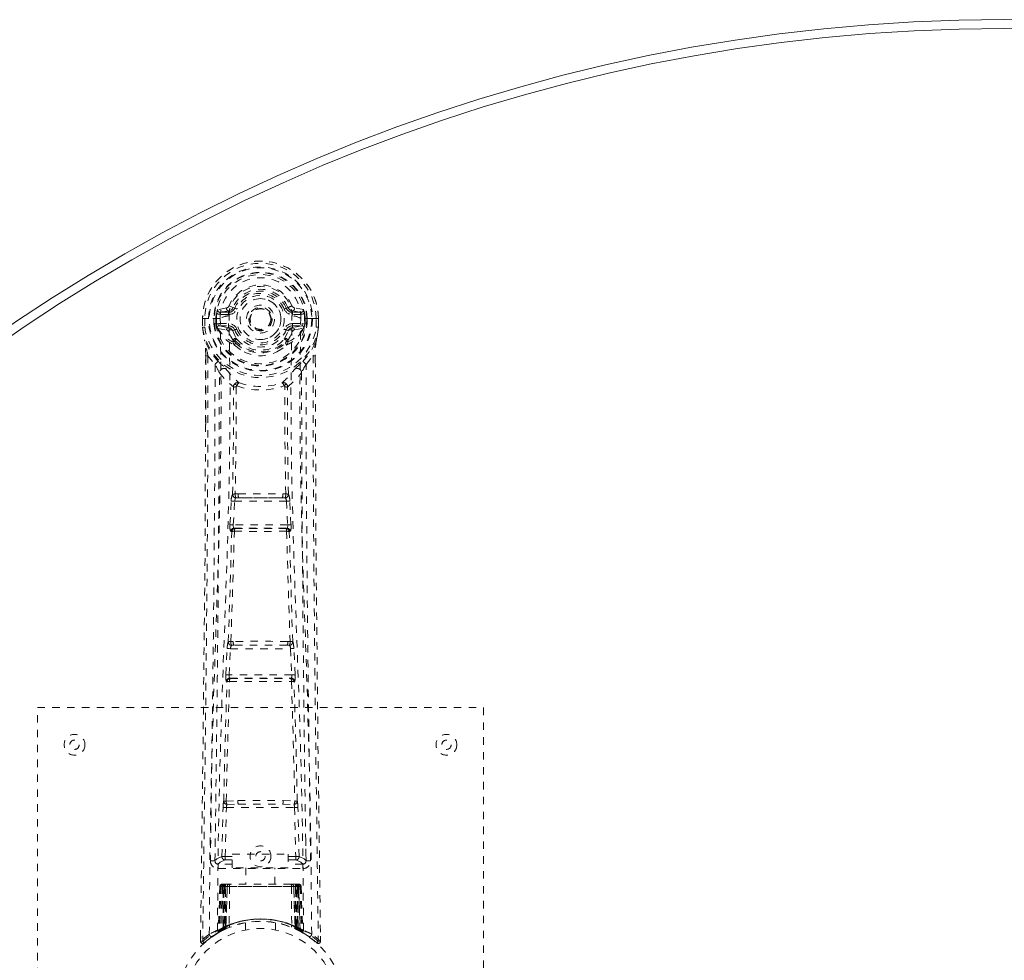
# Model space of a CAD drawing. Header units: inches. Extents: x 11.1 to 58.6, y 3.8 to 39.1.
# Tile 3 of 5: x 21.6 to 34.8, y 26.5 to 39.1. Entities that reach past the tile are written whole.
import ezdxf

# ---------------------------------------------------------------- set-up
doc = ezdxf.new("R2010")
doc.units = ezdxf.units.IN
doc.header["$MEASUREMENT"] = 0
doc.linetypes.add('SLD-Dashed', pattern=[0.075, 0.05, -0.025])
doc.linetypes.add('SLD-Solid', pattern=[0])

msp = doc.modelspace()

# ---------------------------------------------------------------- linework, layer by layer
at = {"color": 7, "linetype": 'SLD-Dashed', "lineweight": 0}
for p, q in [((24.357, 35.241), (24.239, 35.218)), ((24.445, 35.246), (24.39, 35.268)), ((24.445, 35.246), (24.467, 35.236)), ((25.161, 35.236), (25.183, 35.246)), ((25.183, 35.246), (25.187, 35.238)), ((25.39, 35.218), (25.271, 35.241)), ((24.034, 35.1), (24.034, 34.984)), ((24.038, 35.1), (24.034, 35.1)), ((24.036, 35.101), (24.036, 34.984)), ((24.092, 35.1), (24.038, 35.1)), ((24.064, 35.098), (24.064, 34.984)), ((24.115, 35.1), (24.092, 35.1)), ((24.273, 35.1), (24.115, 35.1)), ((24.186, 35.027), (24.186, 35.097)), ((24.221, 35.098), (24.215, 35.097)), ((24.215, 35.097), (24.215, 35.028)), ((24.221, 35.019), (24.221, 35.098)), ((24.269, 35.182), (24.385, 35.202)), ((24.269, 35.182), (24.269, 35.152)), ((24.385, 35.182), (24.269, 35.182)), ((24.385, 35.152), (24.269, 35.152)), ((24.385, 35.202), (24.385, 35.182)), ((24.385, 35.152), (24.385, 35.182)), ((24.391, 35.135), (24.391, 35.137)), ((24.97, 35.099), (24.971, 35.091)), ((24.971, 35.091), (24.97, 35.075)), ((25.238, 35.137), (25.237, 35.135)), ((25.243, 35.202), (25.359, 35.182)), ((25.243, 35.202), (25.243, 35.182)), ((25.359, 35.182), (25.243, 35.182)), ((25.243, 35.152), (25.243, 35.182)), ((25.359, 35.152), (25.243, 35.152)), ((25.514, 35.1), (25.355, 35.1)), ((25.359, 35.152), (25.359, 35.182)), ((25.407, 35.098), (25.413, 35.097)), ((25.408, 35.019), (25.407, 35.098)), ((25.413, 35.028), (25.413, 35.097)), ((25.443, 35.098), (25.443, 35.027)), ((25.443, 35.098), (25.443, 35.098)), ((25.537, 35.1), (25.514, 35.1)), ((25.59, 35.1), (25.537, 35.1)), ((25.564, 34.984), (25.564, 35.098)), ((25.594, 35.1), (25.59, 35.1)), ((25.592, 34.984), (25.592, 35.101)), ((25.594, 35.1), (25.594, 34.984)), ((24.034, 34.984), (24.035, 34.98)), ((24.186, 35.027), (24.215, 35.028)), ((24.186, 35.027), (24.186, 35.027)), ((24.215, 35.027), (24.221, 35.009)), ((24.221, 35.009), (24.221, 35.019)), ((24.227, 34.982), (24.231, 34.978)), ((24.231, 34.978), (24.231, 34.977)), ((24.231, 34.977), (24.231, 34.977)), ((24.241, 34.966), (24.231, 34.977)), ((24.241, 34.966), (24.356, 34.945)), ((24.255, 35.03), (24.255, 35)), ((24.255, 35.03), (24.385, 35.03)), ((24.385, 34.975), (24.255, 35)), ((24.255, 35), (24.385, 35)), ((24.385, 35.03), (24.385, 35)), ((24.385, 34.975), (24.385, 35)), ((25.243, 35.03), (25.243, 35)), ((25.243, 35.03), (25.373, 35.03)), ((25.373, 35), (25.243, 34.975)), ((25.243, 34.975), (25.243, 35)), ((25.243, 35), (25.373, 35)), ((25.272, 34.945), (25.387, 34.966)), ((25.373, 35), (25.373, 35.03)), ((25.397, 34.978), (25.387, 34.966)), ((25.387, 34.966), (25.387, 34.966)), ((25.387, 34.966), (25.387, 34.966)), ((25.397, 34.978), (25.401, 34.982)), ((25.413, 35.027), (25.407, 35.009)), ((25.407, 35.009), (25.408, 35.019)), ((25.413, 35.028), (25.443, 35.027)), ((25.443, 35.027), (25.443, 35.027)), ((25.594, 34.98), (25.594, 34.984)), ((24.467, 34.945), (24.44, 34.934)), ((25.188, 34.934), (25.161, 34.945)), ((24.446, 34.784), (24.446, 34.803)), ((24.465, 34.738), (24.453, 34.756)), ((24.469, 34.808), (24.469, 34.79)), ((25.159, 34.79), (25.159, 34.808)), ((25.175, 34.756), (25.163, 34.738)), ((25.182, 34.784), (25.183, 34.803)), ((24.077, 34.599), (24.074, 33.675)), ((24.078, 33.675), (24.078, 34.599)), ((24.106, 34.598), (24.203, 34.482)), ((25.426, 34.482), (25.522, 34.598)), ((25.55, 34.545), (25.55, 34.599)), ((25.551, 34.599), (25.551, 34.546)), ((24.487, 34.18), (24.487, 34.18)), ((25.142, 34.18), (25.142, 34.18)), ((24.515, 32.74), (24.475, 32.74)), ((25.153, 32.74), (25.113, 32.74)), ((24.404, 32.327), (24.42, 32.644)), ((24.448, 32.324), (24.465, 32.642)), ((24.465, 32.642), (25.164, 32.642)), ((24.483, 32.686), (24.522, 32.687)), ((25.106, 32.687), (24.522, 32.687)), ((25.106, 32.687), (25.145, 32.686)), ((25.164, 32.642), (25.18, 32.324)), ((25.224, 32.327), (25.208, 32.644)), ((25.18, 32.324), (24.448, 32.324)), ((24.427, 32.232), (24.413, 32.237)), ((24.472, 32.275), (24.457, 32.28)), ((24.457, 32.28), (25.171, 32.28)), ((25.171, 32.28), (25.156, 32.275)), ((25.201, 32.232), (25.215, 32.237)), ((24.448, 30.756), (24.416, 30.755)), ((25.212, 30.755), (25.18, 30.756)), ((24.349, 30.309), (24.366, 30.662)), ((24.393, 30.307), (24.411, 30.659)), ((24.411, 30.659), (25.218, 30.659)), ((24.457, 30.704), (24.426, 30.704)), ((25.171, 30.704), (24.457, 30.704)), ((25.171, 30.704), (25.203, 30.704)), ((25.218, 30.659), (25.235, 30.307)), ((25.279, 30.309), (25.262, 30.662)), ((24.355, 30.219), (24.363, 30.216)), ((25.235, 30.307), (24.393, 30.307)), ((24.408, 30.258), (24.4, 30.262)), ((24.4, 30.262), (25.228, 30.262)), ((25.228, 30.262), (25.22, 30.258)), ((25.265, 30.216), (25.273, 30.219)), ((21.814, 21.867), (21.814, 29.867)), ((21.814, 29.867), (27.814, 29.867)), ((27.814, 29.867), (27.814, 21.867)), ((24.353, 28.609), (24.509, 28.616)), ((25.119, 28.616), (25.275, 28.609)), ((24.295, 27.864), (24.311, 28.525)), ((24.34, 27.863), (24.356, 28.524)), ((24.356, 28.524), (25.273, 28.524)), ((24.364, 28.565), (24.516, 28.567)), ((24.516, 28.567), (25.112, 28.567)), ((25.112, 28.567), (25.265, 28.565)), ((25.273, 28.524), (25.288, 27.863)), ((25.333, 27.864), (25.317, 28.525)), ((24.205, 28.096), (24.202, 27.809)), ((25.426, 27.809), (25.423, 28.097)), ((24.201, 27.807), (24.203, 27.799)), ((24.34, 27.818), (24.34, 27.863)), ((24.34, 27.863), (24.434, 27.863)), ((24.34, 27.818), (24.434, 27.818)), ((24.434, 27.894), (25.184, 27.894)), ((24.434, 27.714), (24.434, 27.894)), ((25.184, 27.894), (25.184, 27.714)), ((25.184, 27.863), (25.288, 27.863)), ((25.184, 27.818), (25.288, 27.818)), ((25.288, 27.818), (25.288, 27.863)), ((25.425, 27.799), (25.427, 27.807)), ((24.246, 27.761), (24.246, 27.701)), ((24.434, 27.761), (24.246, 27.761)), ((24.246, 27.701), (25.382, 27.701)), ((25.184, 27.714), (24.434, 27.714)), ((24.619, 27.714), (24.619, 27.492)), ((25.009, 27.492), (25.009, 27.714)), ((25.382, 27.761), (25.184, 27.761)), ((25.382, 27.701), (25.382, 27.761)), ((24.268, 27.463), (24.247, 26.857)), ((24.282, 27.463), (24.261, 26.865)), ((24.282, 27.463), (24.268, 27.463)), ((24.3, 27.463), (24.279, 26.876)), ((24.302, 27.466), (24.28, 26.873)), ((24.367, 27.463), (24.3, 27.463)), ((24.307, 27.463), (24.307, 26.906)), ((24.314, 27.463), (24.307, 27.463)), ((24.315, 27.492), (24.308, 27.492)), ((24.321, 27.492), (24.311, 27.492)), ((24.314, 27.463), (25.314, 27.463)), ((24.314, 26.909), (24.314, 27.463)), ((24.32, 26.912), (24.321, 27.463)), ((24.328, 27.492), (24.321, 27.492)), ((24.321, 27.463), (24.327, 27.463)), ((24.327, 27.463), (24.327, 26.916)), ((25.301, 27.463), (24.327, 27.463)), ((24.384, 27.492), (24.33, 27.492)), ((24.339, 27.463), (24.339, 26.921)), ((24.345, 27.463), (24.339, 27.463)), ((24.346, 27.492), (24.34, 27.492)), ((24.345, 27.463), (25.283, 27.463)), ((24.345, 26.924), (24.345, 27.463)), ((24.346, 27.492), (24.384, 27.492)), ((24.348, 26.911), (24.367, 27.463)), ((24.368, 27.463), (24.349, 26.912)), ((24.367, 27.463), (24.368, 27.463)), ((24.398, 27.463), (24.394, 26.941)), ((24.405, 27.492), (24.398, 27.492)), ((25.23, 27.463), (24.398, 27.463)), ((25.223, 27.492), (24.405, 27.492)), ((25.231, 27.492), (25.223, 27.492)), ((25.23, 27.463), (25.234, 26.941)), ((25.298, 27.492), (25.244, 27.492)), ((25.244, 27.492), (25.282, 27.492)), ((25.279, 26.912), (25.26, 27.463)), ((25.26, 27.463), (25.261, 27.463)), ((25.261, 27.463), (25.28, 26.911)), ((25.328, 27.463), (25.261, 27.463)), ((25.288, 27.492), (25.282, 27.492)), ((25.289, 27.463), (25.283, 27.463)), ((25.283, 27.463), (25.283, 26.924)), ((25.289, 26.921), (25.289, 27.463)), ((25.307, 27.492), (25.3, 27.492)), ((25.301, 26.916), (25.301, 27.463)), ((25.301, 27.463), (25.307, 27.463)), ((25.317, 27.492), (25.307, 27.492)), ((25.307, 27.463), (25.308, 26.912)), ((25.32, 27.492), (25.313, 27.492)), ((25.321, 27.463), (25.314, 27.463)), ((25.314, 27.463), (25.314, 26.909)), ((25.321, 26.906), (25.321, 27.463)), ((25.348, 26.873), (25.326, 27.466)), ((25.328, 27.463), (25.349, 26.876)), ((25.347, 27.463), (25.367, 26.865)), ((25.36, 27.463), (25.347, 27.463)), ((25.36, 27.463), (25.381, 26.857)), ((24.264, 26.851), (24.331, 26.885)), ((24.279, 26.876), (24.348, 26.911)), ((24.307, 26.906), (24.314, 26.909)), ((24.32, 26.88), (24.307, 26.906)), ((24.32, 26.88), (24.311, 26.876)), ((24.327, 26.883), (24.314, 26.909)), ((24.327, 26.916), (24.32, 26.912)), ((24.333, 26.886), (24.32, 26.912)), ((24.327, 26.883), (24.32, 26.88)), ((24.324, 26.882), (24.333, 26.886)), ((24.339, 26.889), (24.327, 26.916)), ((24.331, 26.885), (24.332, 26.886)), ((24.332, 26.886), (24.339, 26.889)), ((24.339, 26.921), (24.345, 26.924)), ((24.351, 26.895), (24.339, 26.921)), ((24.357, 26.897), (24.345, 26.924)), ((24.349, 26.912), (24.348, 26.911)), ((24.357, 26.897), (24.351, 26.895)), ((24.614, 26.974), (24.614, 26.878)), ((25.014, 26.878), (25.014, 26.974)), ((25.283, 26.924), (25.271, 26.897)), ((25.277, 26.895), (25.271, 26.897)), ((25.289, 26.921), (25.277, 26.895)), ((25.28, 26.911), (25.279, 26.912)), ((25.28, 26.911), (25.349, 26.876)), ((25.283, 26.924), (25.289, 26.921)), ((25.301, 26.916), (25.289, 26.889)), ((25.308, 26.912), (25.295, 26.886)), ((25.296, 26.886), (25.297, 26.885)), ((25.297, 26.885), (25.312, 26.878)), ((25.308, 26.912), (25.301, 26.916)), ((25.314, 26.909), (25.301, 26.883)), ((25.309, 26.88), (25.301, 26.883)), ((25.321, 26.906), (25.309, 26.88)), ((25.335, 26.866), (25.309, 26.88)), ((25.314, 26.909), (25.321, 26.906)), ((24.008, 26.792), (24.007, 26.725)), ((24.008, 26.792), (24.008, 26.726)), ((24.01, 26.789), (24.009, 26.725)), ((24.233, 26.833), (24.246, 26.841)), ((24.247, 26.857), (24.261, 26.865)), ((25.329, 26.869), (25.364, 26.851)), ((25.367, 26.865), (25.381, 26.857)), ((25.376, 26.845), (25.39, 26.837)), ((25.382, 26.841), (25.396, 26.833)), ((25.621, 26.726), (25.62, 26.793)), ((24.007, 26.725), (24.037, 26.725)), ((24.057, 26.704), (24.098, 26.738)), ((25.529, 26.738), (25.572, 26.704)), ((25.591, 26.725), (25.571, 26.703))]:
    msp.add_line(p, q, dxfattribs=at)
at = {"color": 7, "linetype": 'SLD-Dashed', "lineweight": 0, "flags": 128}
for points in [[(24.391, 35.137), (24.397, 35.214), (24.42, 35.288), (24.459, 35.357), (24.512, 35.417), (24.577, 35.466), (24.651, 35.502), (24.731, 35.524), (24.814, 35.531), (24.897, 35.524), (24.977, 35.502), (25.051, 35.466), (25.116, 35.417), (25.169, 35.357), (25.208, 35.288), (25.232, 35.214), (25.238, 35.137)], [(24.385, 35.202), (24.422, 35.216), (24.436, 35.23)], [(24.436, 35.23), (24.441, 35.237), (24.445, 35.246)], [(24.495, 35.225), (24.49, 35.227), (24.485, 35.229), (24.48, 35.231), (24.476, 35.233), (24.472, 35.234), (24.47, 35.235), (24.468, 35.236), (24.467, 35.236)], [(25.133, 35.225), (25.138, 35.227), (25.143, 35.229), (25.148, 35.231), (25.152, 35.233), (25.156, 35.234), (25.158, 35.235), (25.16, 35.236), (25.161, 35.236)], [(24.034, 35.1), (24.034, 35.1), (24.035, 35.1), (24.038, 35.1), (24.041, 35.099), (24.046, 35.099), (24.052, 35.099), (24.058, 35.098), (24.064, 35.098)], [(24.126, 26.819), (24.134, 27.866), (24.153, 28.911), (24.182, 29.953), (24.218, 30.991), (24.252, 32.025), (24.277, 33.055), (24.286, 34.08), (24.273, 35.1)], [(24.269, 35.152), (24.246, 35.156), (24.226, 35.169)], [(24.235, 26.874), (24.244, 27.919), (24.265, 28.962), (24.297, 30.002), (24.335, 31.037), (24.371, 32.068), (24.397, 33.095), (24.405, 34.117), (24.391, 35.134)], [(25.393, 26.874), (25.384, 27.919), (25.363, 28.962), (25.331, 30.002), (25.293, 31.038), (25.257, 32.069), (25.231, 33.096), (25.223, 34.118), (25.237, 35.134)], [(25.502, 26.819), (25.494, 27.866), (25.475, 28.911), (25.446, 29.953), (25.411, 30.991), (25.376, 32.025), (25.351, 33.055), (25.343, 34.08), (25.355, 35.1)], [(25.402, 35.169), (25.382, 35.156), (25.359, 35.152)], [(25.413, 35.097), (25.416, 35.098), (25.423, 35.098), (25.432, 35.098), (25.443, 35.098)], [(25.564, 35.098), (25.57, 35.098), (25.577, 35.099), (25.582, 35.099), (25.587, 35.099), (25.59, 35.1), (25.593, 35.1), (25.594, 35.1), (25.594, 35.1)], [(24.034, 34.984), (24.047, 34.887), (24.063, 34.81)], [(24.064, 34.984), (24.058, 34.984), (24.052, 34.984), (24.046, 34.984), (24.041, 34.984), (24.038, 34.984), (24.035, 34.984), (24.034, 34.984), (24.034, 34.984)], [(24.035, 34.98), (24.035, 34.98), (24.037, 34.98), (24.04, 34.981), (24.044, 34.981), (24.048, 34.982), (24.053, 34.982), (24.059, 34.983), (24.064, 34.984)], [(24.035, 34.98), (24.046, 34.89), (24.065, 34.799)], [(24.215, 35.027), (24.215, 35.028), (24.215, 35.028)], [(24.221, 35.019), (24.237, 35.027), (24.255, 35.03)], [(24.495, 34.957), (24.49, 34.954), (24.485, 34.952), (24.48, 34.95), (24.476, 34.949), (24.472, 34.947), (24.47, 34.946), (24.468, 34.945), (24.467, 34.945)], [(25.133, 34.957), (25.138, 34.954), (25.143, 34.952), (25.148, 34.95), (25.152, 34.949), (25.156, 34.947), (25.158, 34.946), (25.16, 34.945), (25.161, 34.945)], [(25.373, 35.03), (25.391, 35.027), (25.408, 35.019)], [(25.413, 35.028), (25.413, 35.028), (25.413, 35.027)], [(25.563, 34.799), (25.58, 34.879), (25.594, 34.98)], [(25.594, 34.984), (25.594, 34.984), (25.593, 34.984), (25.59, 34.984), (25.587, 34.984), (25.582, 34.984), (25.577, 34.984), (25.57, 34.984), (25.564, 34.984)], [(25.594, 34.98), (25.593, 34.98), (25.591, 34.98), (25.588, 34.981), (25.584, 34.981), (25.58, 34.982), (25.575, 34.982), (25.57, 34.983), (25.564, 34.984)], [(25.594, 34.984), (25.581, 34.887), (25.565, 34.81)], [(24.383, 34.923), (24.37, 34.94), (24.356, 34.945)], [(24.446, 34.803), (24.413, 34.855), (24.383, 34.923)], [(24.44, 34.934), (24.468, 34.87), (24.498, 34.821)], [(25.131, 34.821), (25.16, 34.87), (25.188, 34.934)], [(25.183, 34.803), (25.215, 34.855), (25.245, 34.923)], [(25.245, 34.923), (25.258, 34.94), (25.272, 34.945)], [(24.063, 34.81), (24.063, 34.805), (24.065, 34.799)], [(24.245, 34.521), (24.144, 34.645), (24.065, 34.799)], [(24.465, 34.738), (24.539, 34.68), (24.597, 34.651)], [(25.032, 34.651), (25.089, 34.68), (25.163, 34.738)], [(25.383, 34.521), (25.484, 34.645), (25.563, 34.799)], [(25.563, 34.799), (25.565, 34.805), (25.565, 34.81)], [(24.106, 34.598), (24.105, 33.132), (24.096, 31.66), (24.081, 30.213), (24.079, 29.992), (24.076, 29.762), (24.074, 29.559), (24.071, 29.36), (24.069, 29.145), (24.067, 28.995), (24.065, 28.838), (24.063, 28.681), (24.061, 28.564), (24.059, 28.424), (24.057, 28.262), (24.053, 27.929), (24.05, 27.725), (24.047, 27.47), (24.044, 27.209), (24.04, 26.96), (24.037, 26.725)], [(24.077, 34.599), (24.076, 34.599), (24.077, 34.599), (24.08, 34.598), (24.084, 34.598), (24.089, 34.598), (24.094, 34.598), (24.101, 34.598), (24.106, 34.598)], [(25.522, 34.598), (25.528, 34.598), (25.534, 34.598), (25.539, 34.598), (25.545, 34.598), (25.548, 34.598), (25.551, 34.599), (25.552, 34.599), (25.551, 34.599)], [(25.522, 34.598), (25.523, 33.134), (25.532, 31.66), (25.547, 30.213), (25.55, 29.966), (25.553, 29.707), (25.555, 29.492), (25.558, 29.263), (25.561, 29.013), (25.565, 28.742), (25.568, 28.524), (25.571, 28.261), (25.575, 27.937), (25.578, 27.727), (25.581, 27.469), (25.585, 27.207), (25.588, 26.959), (25.591, 26.725)], [(24.203, 34.482), (24.202, 33.962), (24.201, 33.429), (24.198, 32.883), (24.194, 32.369), (24.19, 31.839), (24.185, 31.287), (24.18, 30.798), (24.177, 30.541), (24.173, 30.268), (24.17, 29.979), (24.166, 29.675), (24.162, 29.4), (24.159, 29.159), (24.157, 28.968), (24.154, 28.753), (24.151, 28.512), (24.148, 28.287), (24.145, 28.094), (24.143, 27.934), (24.141, 27.807)], [(24.34, 34.433), (24.349, 34.424), (24.355, 34.418)], [(25.273, 34.418), (25.279, 34.424), (25.288, 34.433)], [(25.487, 27.807), (25.485, 27.943), (25.483, 28.115), (25.48, 28.324), (25.477, 28.569), (25.473, 28.818), (25.471, 29.037), (25.469, 29.191), (25.467, 29.329), (25.465, 29.45), (25.463, 29.606), (25.461, 29.769), (25.459, 29.925), (25.449, 30.738), (25.441, 31.556), (25.433, 32.529), (25.427, 33.519), (25.426, 34.482)], [(25.551, 34.546), (25.56, 31.976), (25.587, 29.351), (25.621, 26.725)], [(24.262, 34.369), (24.348, 34.269), (24.449, 34.181)], [(25.18, 34.181), (25.28, 34.269), (25.366, 34.369)], [(24.439, 32.733), (24.45, 33.454), (24.451, 34.172)], [(24.497, 34.191), (24.491, 34.2), (24.485, 34.206), (24.477, 34.209), (24.469, 34.209), (24.461, 34.206), (24.455, 34.2), (24.451, 34.191), (24.449, 34.181)], [(24.487, 34.18), (24.485, 33.461), (24.475, 32.74)], [(25.18, 34.181), (25.178, 34.191), (25.173, 34.2), (25.167, 34.206), (25.159, 34.209), (25.151, 34.209), (25.144, 34.206), (25.137, 34.2), (25.132, 34.191)], [(25.153, 32.74), (25.143, 33.461), (25.142, 34.18)], [(25.189, 32.733), (25.179, 33.454), (25.177, 34.172)], [(24.074, 33.675), (24.069, 31.976), (24.041, 29.351), (24.008, 26.792)], [(24.515, 32.74), (24.814, 32.742), (25.113, 32.74)], [(24.42, 32.644), (24.425, 32.644), (24.436, 32.643), (24.45, 32.643), (24.465, 32.642)], [(24.483, 32.686), (24.482, 32.686), (24.48, 32.685), (24.477, 32.682), (24.472, 32.672), (24.467, 32.658), (24.465, 32.642)], [(24.522, 32.687), (24.814, 32.688), (25.106, 32.687)], [(25.164, 32.642), (25.178, 32.643), (25.192, 32.643), (25.203, 32.644), (25.208, 32.644)], [(24.404, 32.327), (24.409, 32.326), (24.419, 32.326), (24.433, 32.325), (24.448, 32.324)], [(24.457, 32.28), (24.453, 32.283), (24.449, 32.293), (24.448, 32.3), (24.448, 32.308), (24.448, 32.316), (24.448, 32.324)], [(25.18, 32.324), (25.181, 32.316), (25.181, 32.308), (25.18, 32.3), (25.179, 32.293), (25.176, 32.283), (25.171, 32.28)], [(25.18, 32.324), (25.195, 32.325), (25.209, 32.326), (25.219, 32.326), (25.224, 32.327)], [(24.381, 30.751), (24.406, 31.493), (24.427, 32.232)], [(24.416, 30.755), (24.441, 31.498), (24.463, 32.238)], [(25.165, 32.238), (25.187, 31.498), (25.212, 30.755)], [(25.247, 30.751), (25.223, 31.493), (25.201, 32.232)], [(24.366, 30.662), (24.368, 30.694), (24.369, 30.696)], [(24.366, 30.662), (24.371, 30.661), (24.381, 30.661), (24.395, 30.66), (24.411, 30.659)], [(25.218, 30.659), (25.233, 30.66), (25.247, 30.661), (25.258, 30.661), (25.262, 30.662)], [(25.262, 30.662), (25.26, 30.694), (25.259, 30.696)], [(24.319, 28.607), (24.339, 29.413), (24.363, 30.216)], [(24.349, 30.309), (24.354, 30.309), (24.364, 30.308), (24.378, 30.308), (24.393, 30.307)], [(24.353, 28.609), (24.373, 29.415), (24.398, 30.219)], [(25.231, 30.219), (25.255, 29.415), (25.275, 28.609)], [(25.235, 30.307), (25.25, 30.308), (25.264, 30.308), (25.275, 30.309), (25.279, 30.309)], [(25.309, 28.607), (25.289, 29.413), (25.265, 30.216)], [(24.509, 28.616), (24.814, 28.616), (25.119, 28.616)], [(24.311, 28.525), (24.315, 28.525), (24.326, 28.525), (24.34, 28.524), (24.356, 28.524)], [(24.516, 28.567), (24.814, 28.567), (25.112, 28.567)], [(25.273, 28.524), (25.288, 28.524), (25.302, 28.525), (25.313, 28.525), (25.317, 28.525)], [(24.295, 27.864), (24.226, 27.835), (24.201, 27.807)], [(24.246, 27.761), (24.271, 27.79), (24.34, 27.818)], [(24.295, 27.864), (24.3, 27.864), (24.31, 27.864), (24.324, 27.863), (24.34, 27.863)], [(25.288, 27.863), (25.304, 27.863), (25.318, 27.864), (25.328, 27.864), (25.333, 27.864)], [(25.288, 27.818), (25.357, 27.79), (25.382, 27.761)], [(25.427, 27.807), (25.402, 27.835), (25.333, 27.864)], [(24.268, 27.463), (24.271, 27.463), (24.279, 27.463), (24.292, 27.463), (24.307, 27.463)], [(24.321, 27.463), (24.306, 27.463), (24.294, 27.463), (24.285, 27.463), (24.282, 27.463)], [(24.3, 27.463), (24.3, 27.463), (24.302, 27.463), (24.305, 27.463), (24.31, 27.463), (24.316, 27.463), (24.323, 27.463), (24.331, 27.463), (24.339, 27.463)], [(24.398, 27.463), (24.387, 27.463), (24.378, 27.463), (24.371, 27.463), (24.368, 27.463)], [(25.26, 27.463), (25.257, 27.463), (25.251, 27.463), (25.241, 27.463), (25.23, 27.463)], [(25.289, 27.463), (25.297, 27.463), (25.305, 27.463), (25.312, 27.463), (25.318, 27.463), (25.323, 27.463), (25.326, 27.463), (25.328, 27.463), (25.328, 27.463)], [(25.299, 27.492), (25.299, 27.492), (25.297, 27.492)], [(25.347, 27.463), (25.343, 27.463), (25.335, 27.463), (25.322, 27.463), (25.307, 27.463)], [(25.321, 27.463), (25.336, 27.463), (25.349, 27.463), (25.357, 27.463), (25.36, 27.463)], [(25.328, 27.462), (25.327, 27.469), (25.327, 27.471)], [(25.35, 26.868), (25.349, 26.874), (25.349, 26.876)], [(25.387, 26.84), (25.381, 26.851), (25.376, 26.865)], [(24.011, 26.726), (24.012, 26.718), (24.016, 26.71), (24.021, 26.704), (24.027, 26.699), (24.034, 26.696), (24.042, 26.695), (24.049, 26.697), (24.055, 26.701)], [(24.058, 26.703), (24.09, 26.731), (24.098, 26.738)], [(25.572, 26.705), (25.579, 26.701), (25.587, 26.699), (25.596, 26.698), (25.604, 26.7), (25.61, 26.703), (25.616, 26.709), (25.619, 26.715), (25.62, 26.723)], [(25.621, 26.725), (25.62, 26.726), (25.618, 26.726), (25.612, 26.725), (25.602, 26.725), (25.596, 26.725), (25.591, 26.725)]]:
    msp.add_lwpolyline(points, dxfattribs=at)
at = {"color": 7, "linetype": 'SLD-Dashed', "lineweight": 0}
for centre, radius in [((24.814, 35.091), 0.7), ((24.814, 35.091), 0.69), ((24.814, 35.091), 0.623), ((24.814, 35.091), 0.32), ((24.814, 35.091), 0.275), ((24.814, 35.091), 0.188), ((24.814, 35.091), 0.157), ((24.814, 35.091), 0.142), ((24.814, 35.091), 0.139), ((24.814, 35.091), 0.138), ((22.314, 29.367), 0.14), ((22.314, 29.367), 0.0625), ((27.314, 29.367), 0.14), ((27.314, 29.367), 0.0625), ((24.814, 27.867), 0.141), ((24.814, 27.867), 0.0625), ((24.814, 25.867), 1.125), ((24.814, 25.867), 1.03)]:
    msp.add_circle(centre, radius, dxfattribs=at)
at = {"color": 7, "linetype": 'SLD-Solid', "lineweight": 15}
for radius, start, end in [(23.75, 0, 180), (23.632, 0.2864, 179.7136), (23.632, 0.2864, 179.7136)]:
    msp.add_arc((34.814, 15.367), radius, start, end, dxfattribs=at)
at = {"color": 7, "linetype": 'SLD-Dashed', "lineweight": 0}
for centre, radius, start, end in [((24.814, 35.091), 0.78, 0, 179.3038), ((24.814, 35.091), 0.78, 0.7166, 179.2834), ((24.814, 35.091), 0.75, 0.5684, 179.4316), ((24.814, 35.091), 0.629, 0.6527, 179.3473), ((24.814, 35.091), 0.599, 0.6527, 179.3473), ((24.814, 35.106), 0.541, 359.3502, 180.6498), ((24.814, 35.091), 0.459, 22.774, 157.226), ((24.814, 35.091), 0.4, 22.774, 157.226), ((24.814, 35.091), 0.376, 22.774, 157.226), ((24.814, 35.091), 0.346, 22.7741, 157.2259), ((24.814, 35.091), 0.275, 90, 270), ((24.814, 35.091), 0.275, 270, 90), ((24.43, 35.142), 0.206, 158.3431, 172.3379), ((24.268, 35.212), 0.0299, 167.8919, 271.9521), ((24.386, 35.232), 0.0301, 162.3485, 268.5746), ((24.349, 35.286), 0.0454, 281.2497, 337.5752), ((24.385, 35.271), 0.089, 270, 337.226), ((24.385, 35.271), 0.119, 269.9998, 337.2262), ((25.243, 35.271), 0.119, 202.7738, 270.0002), ((25.243, 35.271), 0.089, 202.774, 270), ((25.783, 33.893), 1.479, 111.6247, 113.9228), ((25.249, 35.273), 0.0715, 209.6309, 265.2074), ((25.28, 35.286), 0.0454, 202.487, 258.688), ((25.242, 35.232), 0.0301, 271.4239, 17.6529), ((25.36, 35.212), 0.0299, 268.0479, 12.1081), ((25.198, 35.142), 0.206, 7.6621, 21.6569), ((24.212, 36.147), 1.049, 268.5385, 270.1571), ((24.814, 35.091), 0.593, 172.3909, 179.3289), ((24.392, 34.913), 0.221, 90.3092, 122.5194), ((25.232, 34.902), 0.233, 58.0387, 88.5926), ((24.814, 35.091), 0.593, 0.6711, 7.6091), ((24.064, 34.984), 0.03, 180.0028, 185.051), ((24.814, 35.091), 0.787, 188.0937, 351.9063), ((24.814, 35.091), 0.758, 188.0937, 351.9063), ((24.814, 35.091), 0.632, 185.8273, 354.1727), ((24.814, 35.091), 0.602, 186.0327, 353.9673), ((24.307, 35.016), 0.0864, 184.5735, 202.6861), ((24.255, 34.969), 0.0306, 89.072, 154.5718), ((24.684, 35.187), 0.499, 204.8894, 243.9929), ((24.622, 35.188), 0.441, 210.2263, 246.4273), ((24.386, 34.945), 0.0299, 91.1022, 178.7752), ((24.414, 34.917), 0.031, 31.572, 169.9011), ((24.385, 34.911), 0.119, 22.7741, 90.0004), ((24.385, 34.911), 0.089, 22.774, 90), ((24.38, 34.91), 0.0649, 21.3177, 85.0793), ((24.814, 35.091), 0.346, 202.7739, 337.2261), ((24.814, 35.091), 0.156, 245.2931, 290.0155), ((25.243, 34.911), 0.119, 89.9996, 157.2259), ((25.243, 34.911), 0.089, 90, 157.226), ((24.95, 35.182), 0.492, 295.7081, 335.4799), ((25.006, 35.189), 0.441, 293.5935, 329.7435), ((25.248, 34.91), 0.0649, 94.9208, 158.6821), ((25.214, 34.917), 0.031, 10.1789, 148.3487), ((25.242, 34.945), 0.0299, 1.1723, 88.9503), ((25.373, 34.969), 0.0306, 25.4281, 90.9259), ((25.292, 35.023), 0.116, 339.6334, 353.107), ((24.476, 34.8), 0.0305, 44.5485, 174.2846), ((24.814, 35.091), 0.376, 202.774, 337.226), ((24.496, 34.786), 0.0347, 87.2657, 140.6071), ((24.814, 35.084), 0.411, 219.7063, 320.2937), ((25.152, 34.8), 0.0305, 5.7194, 135.4476), ((25.132, 34.786), 0.0347, 39.3966, 92.7322), ((22.89, 34.629), 1.187, 358.5706, 8.7912), ((20.592, 33.982), 3.568, 9.9428, 13.2522), ((24.468, 34.763), 0.0459, 88.3045, 118.8633), ((24.468, 34.744), 0.046, 88.2948, 118.8084), ((24.491, 34.781), 0.0449, 175.0902, 213.9375), ((24.504, 34.735), 0.0396, 127.1211, 174.8241), ((24.814, 35.103), 0.453, 220.4513, 319.5487), ((24.502, 34.791), 0.033, 181.8773, 228.381), ((24.814, 35.13), 0.494, 227.4885, 312.5115), ((25.126, 34.791), 0.033, 311.6195, 358.1164), ((25.124, 34.735), 0.0396, 5.1755, 52.8783), ((25.16, 34.763), 0.0459, 61.1356, 91.6953), ((25.16, 34.744), 0.046, 61.1966, 91.7029), ((25.138, 34.781), 0.0448, 326.2212, 4.9351), ((29.035, 33.982), 3.567, 166.7472, 170.0571), ((26.738, 34.629), 1.187, 171.2125, 181.427), ((24.814, 35.071), 0.473, 242.6139, 297.3863), ((24.536, 34.164), 0.461, 129.1753, 136.3334), ((19.489, 31.941), 5.355, 26.9677, 28.3334), ((25.797, 36.101), 2.214, 225.5092, 228.866), ((24.323, 34.367), 0.0608, 58.0021, 177.427), ((25.086, 34.93), 0.893, 214.9893, 231.1474), ((24.542, 34.93), 0.893, 308.8521, 325.0109), ((25.306, 34.367), 0.0608, 2.571, 122.0028), ((23.831, 36.101), 2.215, 311.1341, 314.4902), ((30.135, 31.943), 5.351, 151.666, 153.0326), ((25.092, 34.164), 0.461, 43.6644, 50.8242), ((-475.279, 35.687), 499.542, 359.09607, 359.8488), ((524.884, 35.687), 499.52, 180.15118, 180.90395), ((24.509, 34.176), 0.0608, 73.7764, 175.9543), ((24.437, 34.173), 0.0133, 356.8068, 33.939), ((24.483, 34.109), 0.0709, 87.2863, 117.2776), ((24.499, 34.179), 0.0128, 102.3368, 173.3619), ((24.568, 34.174), 0.0738, 124.9816, 166.7567), ((24.814, 35.104), 0.966, 250.8187, 289.182), ((24.814, 35.028), 0.844, 250.0602, 289.9397), ((25.119, 34.176), 0.0608, 4.0453, 106.2247), ((25.06, 34.174), 0.0738, 13.2422, 55.0203), ((25.129, 34.179), 0.0128, 6.6247, 77.6833), ((25.145, 34.109), 0.0708, 62.7146, 92.7162), ((25.191, 34.173), 0.0133, 146.0879, 183.2924), ((24.601, 32.653), 0.181, 153.5361, 182.7737), ((24.469, 32.666), 0.0735, 85.5119, 114.1497), ((24.485, 32.732), 0.0457, 178.2711, 268.1465), ((24.578, 32.729), 0.104, 173.8619, 204.0307), ((24.614, 32.727), 0.101, 172.231, 203.4774), ((25.014, 32.727), 0.101, 336.5282, 7.7634), ((25.05, 32.729), 0.104, 335.9693, 6.1381), ((25.143, 32.732), 0.0457, 271.8546, 1.7278), ((25.159, 32.667), 0.073, 65.7445, 94.5983), ((25.027, 32.653), 0.181, 357.2186, 26.467), ((25.106, 32.644), 0.0575, 357.8272, 47.5839), ((24.564, 32.298), 0.163, 169.778, 201.8746), ((25.064, 32.298), 0.163, 338.1282, 10.2194), ((24.458, 32.234), 0.0451, 90.863, 176.7703), ((24.472, 32.23), 0.0451, 90.8984, 176.6045), ((24.457, 32.163), 0.0749, 85.097, 112.9437), ((24.52, 32.244), 0.0574, 147.5066, 185.9252), ((24.814, 69.603), 37.367, 269.4615, 270.5382), ((24.814, 64.87), 32.597, 269.3981, 270.6019), ((25.156, 32.23), 0.0451, 3.3934, 89.1037), ((25.108, 32.244), 0.0578, 354.2253, 32.343), ((25.172, 32.163), 0.0751, 67.0772, 94.8897), ((25.17, 32.234), 0.0451, 3.2297, 89.137), ((24.505, 30.694), 0.136, 155.3335, 179.2487), ((24.408, 30.671), 0.0843, 84.8697, 108.7991), ((24.426, 30.749), 0.0448, 177.9375, 222.9025), ((24.425, 30.746), 0.0424, 220.4459, 270.4182), ((24.502, 30.745), 0.0869, 173.4615, 208.3406), ((24.529, 30.743), 0.0814, 171.2474, 208.689), ((24.814, -2.034), 32.792, 89.3607, 90.6393), ((25.1, 30.743), 0.0814, 331.3074, 8.7564), ((25.126, 30.745), 0.0867, 331.6283, 6.5703), ((25.202, 30.75), 0.0456, 271.2552, 1.8236), ((25.22, 30.672), 0.0837, 71.12, 95.2115), ((25.124, 30.694), 0.136, 0.7187, 24.709), ((24.479, 30.661), 0.068, 141.1083, 181.6298), ((24.814, -2.65), 33.356, 89.387, 90.613), ((25.15, 30.661), 0.068, 358.3646, 38.9018), ((24.555, 30.278), 0.209, 171.5849, 196.4935), ((24.4, 30.217), 0.0451, 90.5937, 177.081), ((24.408, 30.213), 0.0451, 90.6225, 177.0097), ((24.39, 30.129), 0.0908, 85.1445, 107.0283), ((24.448, 30.292), 0.0564, 164.267, 211.7573), ((24.452, 30.226), 0.0546, 143.5221, 186.9857), ((24.814, 66.865), 36.648, 269.3489, 270.651), ((24.814, 63.072), 32.816, 269.2909, 270.7091), ((25.22, 30.213), 0.0451, 2.989, 89.3788), ((25.176, 30.226), 0.055, 353.16, 36.3322), ((25.18, 30.292), 0.0564, 328.2427, 15.733), ((25.228, 30.217), 0.0451, 2.919, 89.4063), ((25.238, 30.129), 0.091, 73.0012, 94.8404), ((25.073, 30.278), 0.209, 343.508, 8.4122), ((24.712, 28.525), 0.401, 168.1469, 179.922), ((24.345, 28.47), 0.139, 86.8582, 100.6178), ((24.365, 28.611), 0.0456, 184.1725, 268.2465), ((24.463, 28.613), 0.111, 181.7839, 205.6594), ((24.597, 28.604), 0.0889, 172.3666, 204.3913), ((25.031, 28.604), 0.0889, 335.6062, 7.6358), ((25.166, 28.613), 0.109, 334.2112, 358.3456), ((25.263, 28.611), 0.0456, 271.7543, 355.8269), ((25.283, 28.469), 0.141, 79.4662, 93.0578), ((24.916, 28.525), 0.401, 0.0762, 11.8385), ((24.461, 28.525), 0.105, 157.526, 180.3673), ((25.167, 28.525), 0.105, 359.6353, 22.4683), ((24.177, 29.404), 1.597, 268.7153, 270.8679), ((24.246, 27.806), 0.105, 179.2621, 269.9957), ((24.34, 27.863), 0.0451, 179.0387, 269.5682), ((25.288, 27.863), 0.0451, 270.4306, 0.9014), ((25.382, 27.806), 0.105, 270.005, 0.7379), ((25.451, 29.404), 1.598, 269.1327, 271.2845), ((24.245, 27.803), 0.0423, 186.5683, 271.9634), ((25.383, 27.803), 0.0423, 268.0381, 353.4317), ((24.298, 27.462), 0.03, 90.0043, 178.0067), ((24.329, 27.419), 0.0742, 106.7383, 144.053), ((24.312, 27.462), 0.03, 90.027, 178.0334), ((24.326, 27.327), 0.163, 91.7047, 100.6259), ((24.33, 27.462), 0.03, 90.064, 178.0682), ((24.335, 27.456), 0.0356, 82.068, 170.2931), ((24.727, 27.47), 0.413, 176.9652, 180.9871), ((24.911, 27.469), 0.59, 177.9765, 180.5996), ((24.753, 27.47), 0.426, 177.0594, 180.9579), ((24.785, 27.47), 0.446, 177.1813, 180.9057), ((24.789, 27.47), 0.444, 177.1775, 180.914), ((24.397, 27.462), 0.0299, 90.1878, 178.2033), ((24.398, 27.462), 0.0299, 90.1888, 178.2001), ((24.434, 27.469), 0.0369, 141.8632, 189.6629), ((25.195, 27.469), 0.0354, 349.2814, 39.1968), ((25.23, 27.462), 0.0299, 1.7976, 89.8135), ((25.231, 27.462), 0.0299, 1.7976, 89.8135), ((24.839, 27.47), 0.444, 359.0801, 2.8143), ((24.844, 27.47), 0.445, 359.0921, 2.821), ((25.298, 27.462), 0.03, 1.9305, 89.9373), ((24.872, 27.47), 0.429, 359.0559, 2.9268), ((24.718, 27.469), 0.59, 359.4004, 2.0235), ((25.302, 27.324), 0.166, 79.5982, 88.3414), ((24.901, 27.47), 0.413, 359.0129, 3.0348), ((25.317, 27.462), 0.03, 1.9666, 89.973), ((25.299, 27.419), 0.0742, 35.9479, 73.2626), ((25.33, 27.462), 0.03, 1.9933, 89.9957), ((24.814, 25.866), 1.158, 47.8705, 132.1289), ((24.814, 25.835), 1.19, 60.8884, 119.1116), ((24.814, 25.868), 1.155, 64.3786, 115.6214), ((24.814, 25.868), 1.155, 65.0796, 114.9204), ((24.814, 25.868), 1.155, 66.0603, 113.9397), ((24.814, 25.903), 1.12, 67.9468, 112.0532), ((24.802, 25.628), 1.369, 114.4304, 119.5497), ((24.276, 26.887), 0.0429, 196.9748, 245.8327), ((24.795, 26.243), 0.824, 126.3714, 131.7312), ((24.814, 25.867), 1.127, 60.489, 119.511), ((24.79, 26.254), 0.809, 125.489, 130.8696), ((24.264, 27.008), 0.138, 269.4163, 293.4598), ((24.816, 25.862), 1.132, 114.2743, 119.1851), ((24.249, 26.877), 0.0299, 299.2261, 358.195), ((24.251, 26.875), 0.0273, 297.6535, 2.2973), ((24.793, 26.255), 0.806, 124.3183, 129.6147), ((24.318, 26.912), 0.0297, 295.4765, 358.5244), ((24.319, 26.913), 0.0297, 295.4313, 358.5184), ((24.769, 26.317), 0.729, 120.9996, 125.2177), ((24.364, 26.923), 0.0346, 344.8604, 31.0087), ((25.264, 26.923), 0.0346, 148.9885, 195.1424), ((24.859, 26.316), 0.729, 54.7828, 58.9996), ((24.815, 25.868), 1.126, 60.8007, 65.7393), ((25.309, 26.913), 0.0297, 181.4816, 244.5687), ((25.31, 26.912), 0.0297, 181.4774, 244.5216), ((24.835, 26.255), 0.806, 50.3862, 55.6808), ((24.814, 25.866), 1.128, 59.7407, 64.7247), ((24.835, 26.25), 0.814, 49.1485, 54.4929), ((24.804, 25.845), 1.154, 59.9614, 64.0331), ((24.833, 26.243), 0.823, 48.2674, 53.63), ((25.379, 26.877), 0.0299, 181.805, 240.7739), ((25.352, 26.887), 0.0429, 294.167, 343.0251), ((24.827, 25.628), 1.369, 60.4505, 65.5695), ((24.814, 25.825), 1.209, 124.6692, 131.8397), ((24.81, 25.872), 1.12, 124.6288, 132.0869), ((24.156, 26.819), 0.03, 180.1679, 304.0696), ((24.814, 25.867), 1.127, 119.5106, 124.6487), ((24.217, 26.858), 0.03, 301.0439, 358.0178), ((24.231, 26.866), 0.0299, 300.2752, 358.0932), ((24.799, 25.893), 1.097, 118.6316, 120.2655), ((25.379, 26.877), 0.03, 196.8954, 241.2666), ((25.397, 26.866), 0.0299, 181.9068, 239.7248), ((24.814, 25.867), 1.127, 55.3504, 60.4903), ((25.431, 26.895), 0.0714, 211.6415, 238.9252), ((25.411, 26.858), 0.03, 181.985, 238.9533), ((24.815, 25.868), 1.126, 58.9584, 59.8422), ((25.472, 26.819), 0.03, 235.9344, 359.8281), ((24.817, 25.87), 1.123, 47.9074, 55.3633), ((24.812, 25.821), 1.213, 48.1755, 55.3207), ((24.037, 26.725), 0.03, 179.2821, 312.1351), ((24.108, 26.768), 0.0826, 211.7881, 232.6663), ((25.591, 26.725), 0.03, 227.8637, 0.7191)]:
    msp.add_arc(centre, radius, start, end, dxfattribs=at)

doc.saveas('drawing.dxf')
